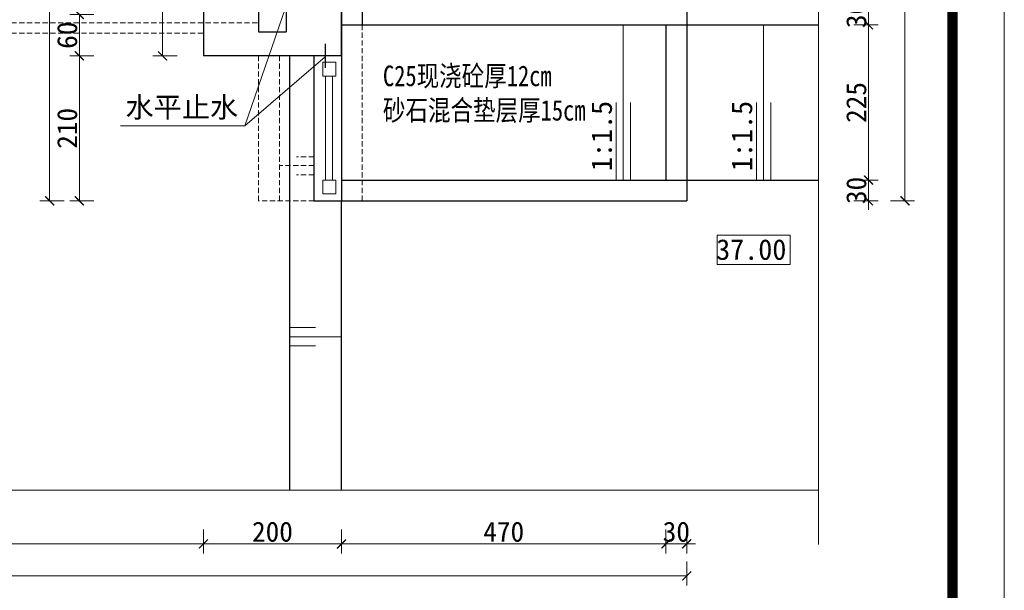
# Model space of a CAD drawing. Extents: x -27255 to 1448651, y 31034 to 8081248.
# Tile 121 of 198: x 583515 to 583658, y 3861476 to 3861559. Entities that reach past the tile are written whole.
import ezdxf

# ---------------------------------------------------------------- set-up
doc = ezdxf.new("R2010")
doc.units = 0
doc.header["$PDMODE"] = 32
doc.header["$PDSIZE"] = 0.2
doc.linetypes.add('HIDDEN', pattern=[0.375, 0.25, -0.125])
doc.layers.get('0').update_dxf_attribs({"linetype": 'CONTINUOUS'})
doc.layers.get('Defpoints').update_dxf_attribs({"linetype": 'CONTINUOUS'})
for name, color, linetype, lineweight in [('0.09折线', 6, 'CONTINUOUS', 9), ('0.09标注线', 3, 'CONTINUOUS', 9), ('0.13文字', 3, 'CONTINUOUS', 13), ('0.30粗线', 7, 'CONTINUOUS', 30), ('图框', 7, 'CONTINUOUS', 20), ('细实线', 3, 'CONTINUOUS', 20), ('虚线', 251, 'HIDDEN', 15)]:
    doc.layers.add(name, color=color, linetype=linetype, lineweight=lineweight)
doc.styles.add('-仿宋_GB2312', font='FangSong_GB2312.ttf')
doc.styles.get("Standard").update_dxf_attribs({"font": 'rs.shx', "bigfont": 'hztxt.shx'})
doc.dimstyles.get("Standard").update_dxf_attribs({"dimtxt": 0.18, "dimasz": 0.18, "dimexe": 0.18, "dimexo": 0.0625, "dimgap": 0.09, "dimtad": 0, "dimtih": 1, "dimtoh": 1, "dimdec": 4, "dimzin": 0, "dimdsep": 46, "dimtxsty": 'Standard', "dimcen": 0.09, "dimadec": 0, "dimazin": 0, "dimtfac": 1, "dimtdec": 4, "dimtofl": 0, "dimtmove": 0, "dimatfit": 3, "dimfxl": 1, "dimtolj": 1, "dimtzin": 0, "dimarcsym": 0})

# ---------------------------------------------------------------- blocks, each defined once
blk = doc.blocks.new('d4trtg')
at = {"lineweight": 0}
blk.add_line((658071.24, 3902577.34), (658071.24, 3899605.33), dxfattribs=at)
at = {"lineweight": 0, "const_width": 10.01}
blk.add_lwpolyline([(654118.57, 3902527.3), (658021.21, 3902527.3), (658021.21, 3899655.36), (654118.57, 3899655.36)], close=True, dxfattribs=at)
blk = doc.blocks.new('_ARCHTICK')
at = {"color": 0, "linetype": 'ByBlock', "const_width": 0.15}
blk.add_lwpolyline([(-0.5, -0.5), (0.5, 0.5)], dxfattribs=at)
blk = doc.blocks.new('*D3699')
at = {"layer": '0.13文字', "color": 0, "lineweight": 9}
for p, q in [((583288.92, 3861485), (583288.92, 3861481.5)), ((583541.92, 3861485), (583541.92, 3861481.5)), ((583288.92, 3861482.9), (583541.92, 3861482.9))]:
    blk.add_line(p, q, dxfattribs=at)
at = {"layer": 'Defpoints', "color": 0, "lineweight": 13}
for p in [(583541.92, 3861553.63), (583288.92, 3861518.12), (583541.92, 3861482.9)]:
    blk.add_point(p, dxfattribs=at)
at = {"layer": '0.13文字', "color": 0, "lineweight": 9, "xscale": 1.3, "yscale": 1.3, "zscale": 1.3, "rotation": 180}
blk.add_blockref('_ARCHTICK', (583288.92, 3861482.9), dxfattribs=at)
at = {"layer": '0.13文字', "color": 0, "lineweight": 9, "xscale": 1.3, "yscale": 1.3, "zscale": 1.3}
blk.add_blockref('_ARCHTICK', (583541.92, 3861482.9), dxfattribs=at)
at = {"layer": '0.13文字', "color": 0, "lineweight": 13, "insert": (583415.42, 3861484.65), "char_height": 2.9, "attachment_point": 5, "style": '-仿宋_GB2312'}
blk.add_mtext('\\A1;4080', dxfattribs=at)
blk = doc.blocks.new('*D3700')
at = {"layer": '0.13文字', "color": 0, "lineweight": 9}
for p, q in [((583541.92, 3861485), (583541.92, 3861481.5)), ((583561.92, 3861485), (583561.92, 3861481.5)), ((583541.92, 3861482.9), (583561.92, 3861482.9))]:
    blk.add_line(p, q, dxfattribs=at)
at = {"layer": 'Defpoints', "color": 0, "lineweight": 13}
for p in [(583541.92, 3861553.63), (583561.92, 3861532.63, 0.09), (583561.92, 3861482.9)]:
    blk.add_point(p, dxfattribs=at)
at = {"layer": '0.13文字', "color": 0, "lineweight": 9, "xscale": 1.3, "yscale": 1.3, "zscale": 1.3, "rotation": 180}
blk.add_blockref('_ARCHTICK', (583541.92, 3861482.9), dxfattribs=at)
at = {"layer": '0.13文字', "color": 0, "lineweight": 9, "xscale": 1.3, "yscale": 1.3, "zscale": 1.3}
blk.add_blockref('_ARCHTICK', (583561.92, 3861482.9), dxfattribs=at)
at = {"layer": '0.13文字', "color": 0, "lineweight": 13, "insert": (583551.92, 3861484.65), "char_height": 2.9, "attachment_point": 5, "style": '-仿宋_GB2312'}
blk.add_mtext('\\A1;200', dxfattribs=at)
blk = doc.blocks.new('*D3701')
at = {"layer": '0.13文字', "color": 0, "lineweight": 9}
for p, q in [((583561.92, 3861485), (583561.92, 3861481.5)), ((583608.92, 3861485), (583608.92, 3861481.5)), ((583561.92, 3861482.9), (583608.92, 3861482.9))]:
    blk.add_line(p, q, dxfattribs=at)
at = {"layer": 'Defpoints', "color": 0, "lineweight": 13}
for p in [(583608.92, 3861535.63, 0.09), (583561.92, 3861532.63, 0.09), (583608.92, 3861482.9)]:
    blk.add_point(p, dxfattribs=at)
at = {"layer": '0.13文字', "color": 0, "lineweight": 9, "xscale": 1.3, "yscale": 1.3, "zscale": 1.3, "rotation": 180}
blk.add_blockref('_ARCHTICK', (583561.92, 3861482.9), dxfattribs=at)
at = {"layer": '0.13文字', "color": 0, "lineweight": 9, "xscale": 1.3, "yscale": 1.3, "zscale": 1.3}
blk.add_blockref('_ARCHTICK', (583608.92, 3861482.9), dxfattribs=at)
at = {"layer": '0.13文字', "color": 0, "lineweight": 13, "insert": (583585.42, 3861484.65), "char_height": 2.9, "attachment_point": 5, "style": '-仿宋_GB2312'}
blk.add_mtext('\\A1;470', dxfattribs=at)
blk = doc.blocks.new('*D3702')
at = {"layer": '0.13文字', "color": 0, "lineweight": 9}
for p, q in [((583608.92, 3861485), (583608.92, 3861481.5)), ((583611.92, 3861485), (583611.92, 3861481.5)), ((583608.92, 3861482.9), (583607.62, 3861482.9)), ((583608.92, 3861482.9), (583611.92, 3861482.9)), ((583611.92, 3861482.9), (583613.22, 3861482.9))]:
    blk.add_line(p, q, dxfattribs=at)
at = {"layer": 'Defpoints', "color": 0, "lineweight": 13}
for p in [(583608.92, 3861535.63, 0.09), (583611.92, 3861532.63, 0.09), (583611.92, 3861482.9)]:
    blk.add_point(p, dxfattribs=at)
at = {"layer": '0.13文字', "color": 0, "lineweight": 9, "xscale": 1.3, "yscale": 1.3, "zscale": 1.3}
blk.add_blockref('_ARCHTICK', (583608.92, 3861482.9), dxfattribs=at)
at = {"layer": '0.13文字', "color": 0, "lineweight": 9, "xscale": 1.3, "yscale": 1.3, "zscale": 1.3, "rotation": 180}
blk.add_blockref('_ARCHTICK', (583611.92, 3861482.9), dxfattribs=at)
at = {"layer": '0.13文字', "color": 0, "lineweight": 13, "insert": (583610.42, 3861484.65), "char_height": 2.9, "attachment_point": 5, "style": '-仿宋_GB2312'}
blk.add_mtext('\\A1;30', dxfattribs=at)
blk = doc.blocks.new('*D3703')
at = {"layer": '0.13文字', "color": 0, "lineweight": 9}
for p, q in [((583204.92, 3861480.35), (583204.92, 3861476.85)), ((583611.92, 3861480.35), (583611.92, 3861476.85)), ((583611.92, 3861478.25), (583204.92, 3861478.25))]:
    blk.add_line(p, q, dxfattribs=at)
at = {"layer": 'Defpoints', "color": 0, "lineweight": 13}
for p in [(583611.92, 3861532.63, 0.09), (583204.92, 3861518.13), (583204.92, 3861478.25)]:
    blk.add_point(p, dxfattribs=at)
at = {"layer": '0.13文字', "color": 0, "lineweight": 9, "xscale": 1.3, "yscale": 1.3, "zscale": 1.3, "rotation": 180}
blk.add_blockref('_ARCHTICK', (583204.92, 3861478.25), dxfattribs=at)
at = {"layer": '0.13文字', "color": 0, "lineweight": 9, "xscale": 1.3, "yscale": 1.3, "zscale": 1.3}
blk.add_blockref('_ARCHTICK', (583611.92, 3861478.25), dxfattribs=at)
at = {"layer": '0.13文字', "color": 0, "lineweight": 13, "insert": (583408.42, 3861480), "char_height": 2.9, "attachment_point": 5, "style": '-仿宋_GB2312'}
blk.add_mtext('\\A1;6720', dxfattribs=at)
blk = doc.blocks.new('*D3707')
at = {"layer": '0.13文字', "color": 0, "lineweight": 9}
for p, q in [((583638.25, 3861561.13), (583638.25, 3861562.43)), ((583636.15, 3861561.13), (583639.65, 3861561.13)), ((583638.25, 3861561.13), (583638.25, 3861558.13)), ((583636.15, 3861558.13), (583639.65, 3861558.13)), ((583638.25, 3861558.13), (583638.25, 3861556.83))]:
    blk.add_line(p, q, dxfattribs=at)
at = {"layer": 'Defpoints', "color": 0, "lineweight": 13}
for p in [(583608.92, 3861561.13, 0.09), (583608.92, 3861558.13, 0.09), (583638.25, 3861558.13)]:
    blk.add_point(p, dxfattribs=at)
at = {"layer": '0.13文字', "color": 0, "lineweight": 9, "xscale": 1.3, "yscale": 1.3, "zscale": 1.3}
for p, rotation in [((583638.25, 3861561.13), 270), ((583638.25, 3861558.13), 90)]:
    blk.add_blockref('_ARCHTICK', p, dxfattribs=dict(at, rotation=rotation))
at = {"layer": '0.13文字', "color": 0, "lineweight": 13, "insert": (583636.5, 3861559.63), "char_height": 2.9, "attachment_point": 5, "rotation": 90, "style": '-仿宋_GB2312'}
blk.add_mtext('\\A1;30', dxfattribs=at)
blk = doc.blocks.new('*D3708')
at = {"layer": '0.13文字', "color": 0, "lineweight": 9}
for p, q in [((583636.15, 3861558.13), (583639.65, 3861558.13)), ((583638.25, 3861558.13), (583638.25, 3861535.63)), ((583636.15, 3861535.63), (583639.65, 3861535.63))]:
    blk.add_line(p, q, dxfattribs=at)
at = {"layer": 'Defpoints', "color": 0, "lineweight": 13}
for p in [(583608.92, 3861558.13, 0.09), (583608.92, 3861535.63, 0.09), (583638.25, 3861535.63)]:
    blk.add_point(p, dxfattribs=at)
at = {"layer": '0.13文字', "color": 0, "lineweight": 9, "xscale": 1.3, "yscale": 1.3, "zscale": 1.3}
for p, rotation in [((583638.25, 3861558.13), 90), ((583638.25, 3861535.63), 270)]:
    blk.add_blockref('_ARCHTICK', p, dxfattribs=dict(at, rotation=rotation))
at = {"layer": '0.13文字', "color": 0, "lineweight": 13, "insert": (583636.5, 3861546.88), "char_height": 2.9, "attachment_point": 5, "rotation": 90, "style": '-仿宋_GB2312'}
blk.add_mtext('\\A1;225', dxfattribs=at)
blk = doc.blocks.new('*D3709')
at = {"layer": '0.13文字', "color": 0, "lineweight": 9}
for p, q in [((583638.25, 3861535.63), (583638.25, 3861536.93)), ((583636.15, 3861535.63), (583639.65, 3861535.63)), ((583638.25, 3861535.63), (583638.25, 3861532.63)), ((583636.15, 3861532.63), (583639.65, 3861532.63)), ((583638.25, 3861532.63), (583638.25, 3861531.33))]:
    blk.add_line(p, q, dxfattribs=at)
at = {"layer": 'Defpoints', "color": 0, "lineweight": 13}
for p in [(583608.92, 3861535.63, 0.09), (583611.92, 3861532.63, 0.09), (583638.25, 3861532.63)]:
    blk.add_point(p, dxfattribs=at)
at = {"layer": '0.13文字', "color": 0, "lineweight": 9, "xscale": 1.3, "yscale": 1.3, "zscale": 1.3}
for p, rotation in [((583638.25, 3861535.63), 270), ((583638.25, 3861532.63), 90)]:
    blk.add_blockref('_ARCHTICK', p, dxfattribs=dict(at, rotation=rotation))
at = {"layer": '0.13文字', "color": 0, "lineweight": 13, "insert": (583636.5, 3861534.13), "char_height": 2.9, "attachment_point": 5, "rotation": 90, "style": '-仿宋_GB2312'}
blk.add_mtext('\\A1;30', dxfattribs=at)
blk = doc.blocks.new('*D3710')
at = {"layer": '0.13文字', "color": 0, "lineweight": 9}
for p, q in [((583641.43, 3861598.63), (583644.93, 3861598.63)), ((583643.53, 3861532.63), (583643.53, 3861598.63)), ((583641.43, 3861532.63), (583644.93, 3861532.63))]:
    blk.add_line(p, q, dxfattribs=at)
at = {"layer": 'Defpoints', "color": 0, "lineweight": 13}
for p in [(583611.92, 3861598.63, 0.09), (583643.53, 3861598.63), (583611.92, 3861532.63, 0.09)]:
    blk.add_point(p, dxfattribs=at)
at = {"layer": '0.13文字', "color": 0, "lineweight": 9, "xscale": 1.3, "yscale": 1.3, "zscale": 1.3}
for p, rotation in [((583643.53, 3861598.63), 90), ((583643.53, 3861532.63), 270)]:
    blk.add_blockref('_ARCHTICK', p, dxfattribs=dict(at, rotation=rotation))
at = {"layer": '0.13文字', "color": 0, "lineweight": 13, "insert": (583641.78, 3861565.63), "char_height": 2.9, "attachment_point": 5, "rotation": 90, "style": '-仿宋_GB2312'}
blk.add_mtext('\\A1;660', dxfattribs=at)
blk = doc.blocks.new('*D3712')
at = {"layer": '0.13文字', "color": 0, "lineweight": 9}
for p, q in [((583526.05, 3861559.63), (583522.55, 3861559.63)), ((583523.95, 3861559.63), (583523.95, 3861553.63)), ((583526.05, 3861553.63), (583522.55, 3861553.63))]:
    blk.add_line(p, q, dxfattribs=at)
at = {"layer": 'Defpoints', "color": 0, "lineweight": 13}
for p in [(583549.92, 3861559.63), (583523.95, 3861553.63), (583541.92, 3861553.63, 0.09)]:
    blk.add_point(p, dxfattribs=at)
at = {"layer": '0.13文字', "color": 0, "lineweight": 9, "xscale": 1.3, "yscale": 1.3, "zscale": 1.3}
for p, rotation in [((583523.95, 3861559.63), 90), ((583523.95, 3861553.63), 270)]:
    blk.add_blockref('_ARCHTICK', p, dxfattribs=dict(at, rotation=rotation))
at = {"layer": '0.13文字', "color": 0, "lineweight": 13, "insert": (583522.2, 3861556.63), "char_height": 2.9, "attachment_point": 5, "rotation": 90, "style": '-仿宋_GB2312'}
blk.add_mtext('\\A1;60', dxfattribs=at)
blk = doc.blocks.new('*D3713')
at = {"layer": '0.13文字', "color": 0, "lineweight": 9}
for p, q in [((583526.05, 3861553.63), (583522.55, 3861553.63)), ((583523.95, 3861553.63), (583523.95, 3861532.63)), ((583526.05, 3861532.63), (583522.55, 3861532.63))]:
    blk.add_line(p, q, dxfattribs=at)
at = {"layer": 'Defpoints', "color": 0, "lineweight": 13}
for p in [(583541.92, 3861553.63, 0.09), (583523.95, 3861532.63), (583549.92, 3861532.63, 0.02)]:
    blk.add_point(p, dxfattribs=at)
at = {"layer": '0.13文字', "color": 0, "lineweight": 9, "xscale": 1.3, "yscale": 1.3, "zscale": 1.3}
for p, rotation in [((583523.95, 3861553.63), 90), ((583523.95, 3861532.63), 270)]:
    blk.add_blockref('_ARCHTICK', p, dxfattribs=dict(at, rotation=rotation))
at = {"layer": '0.13文字', "color": 0, "lineweight": 13, "insert": (583522.2, 3861543.13), "char_height": 2.9, "attachment_point": 5, "rotation": 90, "style": '-仿宋_GB2312'}
blk.add_mtext('\\A1;210', dxfattribs=at)
blk = doc.blocks.new('*D3714')
at = {"layer": '0.13文字', "color": 0, "lineweight": 9}
for p, q in [((583521.74, 3861598.63), (583518.24, 3861598.63)), ((583519.64, 3861598.63), (583519.64, 3861532.63)), ((583521.74, 3861532.63), (583518.24, 3861532.63))]:
    blk.add_line(p, q, dxfattribs=at)
at = {"layer": 'Defpoints', "color": 0, "lineweight": 13}
for p in [(583549.92, 3861598.63, 0.02), (583519.64, 3861532.63), (583549.92, 3861532.63, 0.02)]:
    blk.add_point(p, dxfattribs=at)
at = {"layer": '0.13文字', "color": 0, "lineweight": 9, "xscale": 1.3, "yscale": 1.3, "zscale": 1.3}
for p, rotation in [((583519.64, 3861598.63), 90), ((583519.64, 3861532.63), 270)]:
    blk.add_blockref('_ARCHTICK', p, dxfattribs=dict(at, rotation=rotation))
at = {"layer": '0.13文字', "color": 0, "lineweight": 13, "insert": (583517.89, 3861565.63), "char_height": 2.9, "attachment_point": 5, "rotation": 90, "style": '-仿宋_GB2312'}
blk.add_mtext('\\A1;660', dxfattribs=at)
blk = doc.blocks.new('*D4365')
at = {"layer": '0.13文字', "color": 0, "lineweight": 9}
for p, q in [((583538.1, 3861577.63), (583534.6, 3861577.63)), ((583536, 3861577.63), (583536, 3861553.63)), ((583538.1, 3861553.63), (583534.6, 3861553.63))]:
    blk.add_line(p, q, dxfattribs=at)
at = {"layer": 'Defpoints', "color": 0, "lineweight": 13}
for p in [(583541.92, 3861577.63), (583536, 3861553.63), (583541.92, 3861553.63)]:
    blk.add_point(p, dxfattribs=at)
at = {"layer": '0.13文字', "color": 0, "lineweight": 9, "xscale": 1.3, "yscale": 1.3, "zscale": 1.3}
for p, rotation in [((583536, 3861577.63), 90), ((583536, 3861553.63), 270)]:
    blk.add_blockref('_ARCHTICK', p, dxfattribs=dict(at, rotation=rotation))
at = {"layer": '0.13文字', "color": 0, "lineweight": 13, "insert": (583534.25, 3861565.63), "char_height": 2.9, "attachment_point": 5, "rotation": 90, "style": '-仿宋_GB2312'}
blk.add_mtext('\\A1;240', dxfattribs=at)

msp = doc.modelspace()

# ---------------------------------------------------------------- linework, layer by layer
at = {"layer": '0.09折线', "color": 4}
for p, q in [((583559.6154, 3861535.62907, -2.09638), (583559.6154, 3861550.70268, -2.09638)), ((583560.61538, 3861550.70268, -2.09638), (583560.61538, 3861535.6289, -2.09638))]:
    msp.add_line(p, q, dxfattribs=at)
at = {"layer": '0.09折线', "color": 4, "elevation": -1.48068}
for points in [[(583561.09138, 3861550.70268), (583559.19831, 3861550.70268), (583559.19831, 3861552.70268), (583561.09138, 3861552.70268)], [(583561.08626, 3861535.62882), (583559.19319, 3861535.62915), (583559.19285, 3861533.62915), (583561.08592, 3861533.62882)]]:
    msp.add_lwpolyline(points, close=True, dxfattribs=at)
at = {"layer": '0.09标注线'}
for p, q in [((583547.92812, 3861543.47057), (583559.56101, 3861553.49665)), ((583547.92812, 3861543.47057), (583529.89303, 3861543.47057)), ((583626.90139, 3861527.64006), (583616.32671, 3861527.64006)), ((583616.32671, 3861527.64006), (583616.32671, 3861523.37446)), ((583626.90139, 3861523.37446), (583626.90139, 3861527.64006)), ((583616.32671, 3861523.37446), (583626.90139, 3861523.37446)), ((583554.4208, 3861514.25674, 12.02114), (583558.1708, 3861514.25674, 12.85487)), ((583554.4208, 3861512.90953), (583561.9208, 3861512.90953)), ((583554.4208, 3861511.61829, 7.67106), (583558.1708, 3861511.61829, 8.10691))]:
    msp.add_line(p, q, dxfattribs=at)
at = {"layer": '0.13文字', "lineweight": 13}
msp.add_line((583547.92812, 3861543.47057), (583559.56101, 3861577.48713), dxfattribs=at)
at = {"layer": '0.30粗线'}
for p, q in [((583561.91893, 3861598.62833, 0.09191), (583561.91893, 3861532.62833, 0.09191)), ((583611.91893, 3861598.62833, 0.09191), (583611.91893, 3861532.62833, 0.09191)), ((583541.91871, 3861577.6289), (583541.91871, 3861553.6289)), ((583561.91871, 3861553.6289), (583561.91871, 3861577.6289)), ((583553.91969, 3861574.12883), (583553.91818, 3861557.12895)), ((583564.91893, 3861573.12833, 0.09191), (583564.91893, 3861558.12833, 0.09191)), ((583549.91871, 3861564.6289), (583549.9187, 3861557.12899)), ((583549.91871, 3861557.12899), (583553.91969, 3861557.12895)), ((583561.91893, 3861558.12833, 0.09191), (583631.01685, 3861558.12833, 0.09191)), ((583608.91893, 3861558.12833, 0.09191), (583608.91893, 3861535.62833, 0.09191)), ((583559.56101, 3861555.37158), (583559.56101, 3861551.88621)), ((583561.91871, 3861553.6289), (583541.91871, 3861553.6289)), ((583554.42159, 3861490.70559), (583554.41936, 3861553.62905)), ((583557.91893, 3861553.6289, 0.09191), (583557.91893, 3861532.62833, 0.09191)), ((583561.91893, 3861535.62833, 0.09191), (583631.01685, 3861535.62833, 0.09191)), ((583557.91893, 3861532.62833, 0.09191), (583611.91893, 3861532.62833, 0.09191)), ((583561.92159, 3861490.70559, 0.06246), (583561.9201, 3861532.62988, 0.09191))]:
    msp.add_line(p, q, dxfattribs=at)
at = {"layer": '细实线', "color": 3, "lineweight": 15}
for p, q in [((583631.01685, 3861482.79613), (583631.01685, 3861564.8992)), ((583602.70846, 3861535.62833, 0.09191), (583602.70846, 3861558.12833, 0.09191)), ((583623.02828, 3861535.62833, 0.09191), (583623.02828, 3861558.12833, 0.09191)), ((583601.68976, 3861535.62833, 0.09191), (583601.68976, 3861546.87833, 0.09191)), ((583603.79515, 3861535.62833, 0.22683), (583603.79515, 3861546.87833, 0.70313)), ((583622.00958, 3861535.62833, 0.09191), (583622.00958, 3861546.87833, 0.09191)), ((583624.11497, 3861535.62833, 0.22683), (583624.11497, 3861546.87833, 0.70313)), ((583401.9779, 3861490.70559, 2.09684), (583631.01685, 3861490.70559, 2.09684))]:
    msp.add_line(p, q, dxfattribs=at)
at = {"layer": '虚线', "color": 8, "lineweight": 15, "ltscale": 3}
for p, q in [((583421.8619, 3861558.42746), (583549.91871, 3861558.42746)), ((583564.91893, 3861532.62833, 0.09191), (583564.91893, 3861558.12833, 0.09191)), ((583421.8619, 3861556.92746), (583541.91871, 3861556.92746)), ((583549.9201, 3861532.62946, 0.0246), (583549.91936, 3861553.62889)), ((583552.9201, 3861532.62956, 0.0246), (583552.91936, 3861553.62899)), ((583557.91988, 3861539.01612, 7.76296), (583555.41988, 3861539.01603, 8.05353)), ((583557.91992, 3861537.72487, 0.09191), (583552.91992, 3861537.72469, 0.09191)), ((583557.91997, 3861536.37766, 12.11305), (583555.41997, 3861536.37757, 12.66887)), ((583557.9201, 3861532.62974, 0.09191), (583549.9201, 3861532.62946, 0.09191))]:
    msp.add_line(p, q, dxfattribs=at)

# ---------------------------------------------------------------- block references
at = {"layer": '图框', "xscale": 0.1501499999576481, "yscale": 0.1501500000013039, "zscale": 0.15015}
msp.add_blockref('d4trtg', (484848.52942, 3275824.63796), dxfattribs=at)

# ---------------------------------------------------------------- texts
at = {"layer": '0.09标注线', "insert": (583567.92312, 3861552.23165, 0.09191), "char_height": 2.99, "attachment_point": 1, "style": '-仿宋_GB2312'}
msp.add_mtext('{\\W0.8;C25现浇砼厚12cm\\P砂石混合垫层厚15cm}', dxfattribs=at)
at = {"layer": '0.09标注线', "char_height": 2.99, "attachment_point": 3, "style": '-仿宋_GB2312'}
for s, insert, width in [('水平止水', (583546.94241, 3861547.69018), 17.3398799), ('37.00', (583626.35895, 3861527.06241), 2.99)]:
    msp.add_mtext(s, dxfattribs=dict(at, insert=insert, width=width))
at = {"layer": '细实线', "color": 3, "lineweight": 15, "char_height": 2.99, "width": 22.1962377, "attachment_point": 9, "rotation": 90, "style": '-仿宋_GB2312'}
for insert in [(583601.13752, 3861547.10721, 0.52801), (583621.45734, 3861547.10721, 0.52801)]:
    msp.add_mtext('1:1.5', dxfattribs=dict(at, insert=insert))

# ---------------------------------------------------------------- dimensions: what is measured, and where the dimension line sits
at = {"layer": '0.13文字', "lineweight": 13}
for base, p1, p2, picture, middle in [((583519.64134, 3861532.62854), (583549.91893, 3861598.62833, 0.0246), (583549.9201, 3861532.62854, 0.0246), '*D3714', (583517.89134, 3861565.62843)), ((583643.52819, 3861598.62833), (583611.91893, 3861532.62833, 0.09191), (583611.91893, 3861598.62833, 0.09191), '*D3710', (583641.77819, 3861565.62833)), ((583535.99704, 3861553.6289), (583541.91871, 3861577.6289), (583541.91871, 3861553.6289), '*D4365', (583534.24704, 3861565.6289)), ((583638.25288, 3861558.12833), (583608.91893, 3861561.12833, 0.09191), (583608.91893, 3861558.12833, 0.09191), '*D3707', (583636.50288, 3861559.62833)), ((583523.94734, 3861553.6289), (583549.9187, 3861559.62746), (583541.91893, 3861553.6289, 0.09191), '*D3712', (583522.19734, 3861556.62818)), ((583638.25288, 3861535.62833), (583608.91893, 3861558.12833, 0.09191), (583608.91893, 3861535.62833, 0.09191), '*D3708', (583636.50288, 3861546.87833)), ((583523.94734, 3861532.62854), (583541.91893, 3861553.6289, 0.09191), (583549.9201, 3861532.62854, 0.0246), '*D3713', (583522.19734, 3861543.12872)), ((583638.25288, 3861532.62833), (583608.91893, 3861535.62833, 0.09191), (583611.91893, 3861532.62833, 0.09191), '*D3709', (583636.50288, 3861534.12833))]:
    dim = msp.add_linear_dim(base=base, p1=p1, p2=p2, angle=90, dimstyle='Standard', override={"dimtxt": 2.9, "dimasz": 1.3, "dimexe": 1.4, "dimexo": 1.8, "dimgap": 0.3, "dimtad": 1, "dimtih": 0, "dimtoh": 0, "dimdec": 0, "dimlfac": 10, "dimtxsty": '-仿宋_GB2312', "dimblk": 'ARCHTICK', "dimtdec": 0, "dimtix": 1, "dimtofl": 1, "dimtmove": 2, "dimfxl": 2.1, "dimfxlon": 1, "dimlwd": 9, "dimlwe": 9}, dxfattribs=at)
    dim.commit()
    dim.dimension.update_dxf_attribs({"geometry": picture, "text_midpoint": middle})
for base, p1, p2, text, picture, middle in [((583541.91871, 3861482.89976), (583288.91895, 3861518.12108), (583541.91871, 3861553.6289), '4080', '*D3699', (583415.41883, 3861484.64976)), ((583204.92288, 3861478.24726), (583611.91893, 3861532.62833, 0.09191), (583204.92288, 3861518.12746), '6720', '*D3703', (583408.4209, 3861479.99726))]:
    dim = msp.add_linear_dim(base=base, p1=p1, p2=p2, text=text, dimstyle='Standard', override={"dimtxt": 2.9, "dimasz": 1.3, "dimexe": 1.4, "dimexo": 1.8, "dimgap": 0.3, "dimtad": 1, "dimtih": 0, "dimtoh": 0, "dimdec": 0, "dimlfac": 10, "dimtxsty": '-仿宋_GB2312', "dimblk": 'ARCHTICK', "dimtdec": 0, "dimtix": 1, "dimtofl": 1, "dimtmove": 2, "dimfxl": 2.1, "dimfxlon": 1, "dimlwd": 9, "dimlwe": 9}, dxfattribs=at)
    dim.commit()
    dim.dimension.update_dxf_attribs({"geometry": picture, "text_midpoint": middle})
for base, p1, p2, picture, middle in [((583561.9201, 3861482.89976), (583541.91871, 3861553.6289), (583561.9201, 3861532.62833, 0.09191), '*D3700', (583551.9194, 3861484.64976)), ((583608.91893, 3861482.89976), (583561.9201, 3861532.62833, 0.09191), (583608.91893, 3861535.62833, 0.09191), '*D3701', (583585.41952, 3861484.64976)), ((583611.91893, 3861482.89976), (583608.91893, 3861535.62833, 0.09191), (583611.91893, 3861532.62833, 0.09191), '*D3702', (583610.41893, 3861484.64976))]:
    dim = msp.add_linear_dim(base=base, p1=p1, p2=p2, dimstyle='Standard', override={"dimtxt": 2.9, "dimasz": 1.3, "dimexe": 1.4, "dimexo": 1.8, "dimgap": 0.3, "dimtad": 1, "dimtih": 0, "dimtoh": 0, "dimdec": 0, "dimlfac": 10, "dimtxsty": '-仿宋_GB2312', "dimblk": 'ARCHTICK', "dimtdec": 0, "dimtix": 1, "dimtofl": 1, "dimtmove": 2, "dimfxl": 2.1, "dimfxlon": 1, "dimlwd": 9, "dimlwe": 9}, dxfattribs=at)
    dim.commit()
    dim.dimension.update_dxf_attribs({"geometry": picture, "text_midpoint": middle})

doc.saveas('drawing.dxf')
